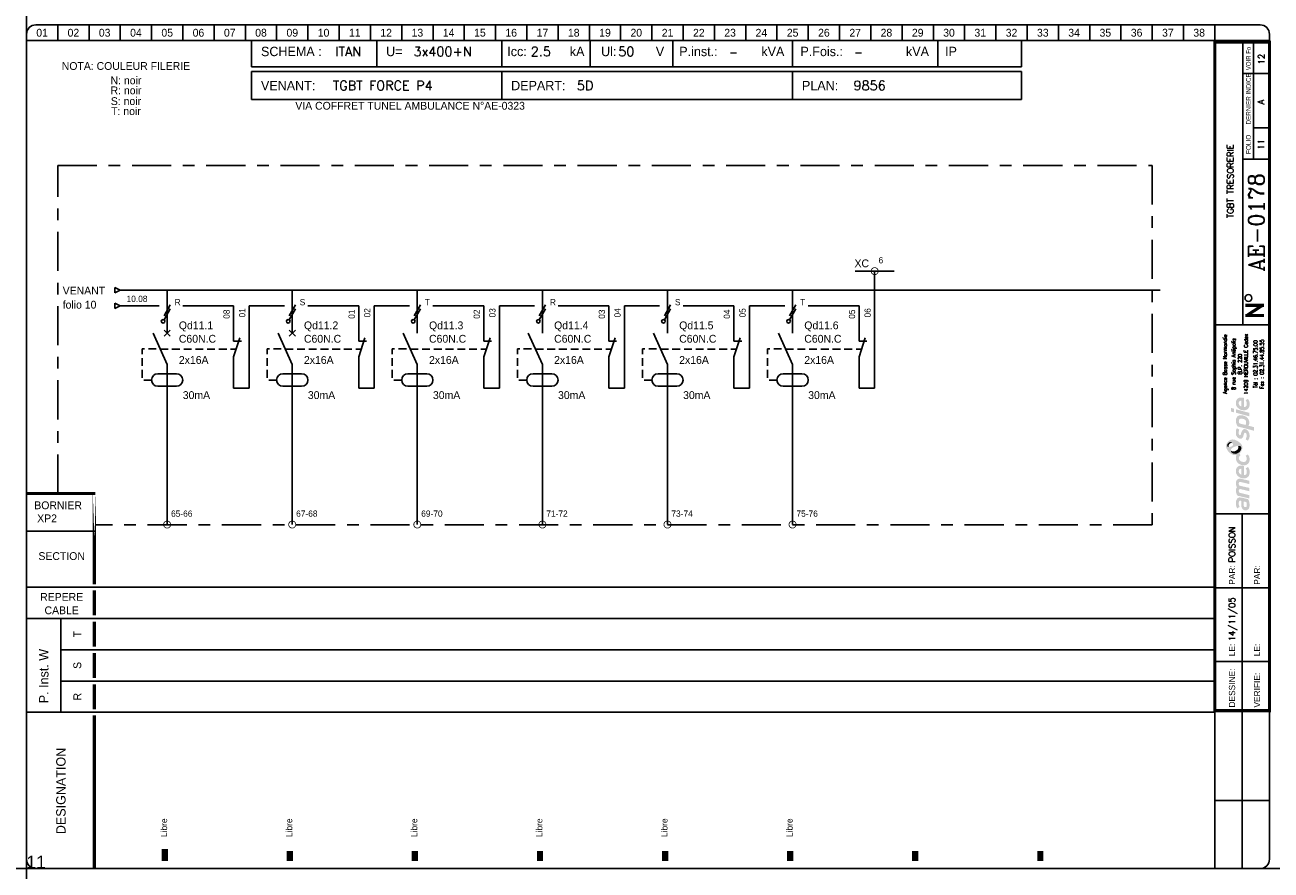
# Model space of a CAD drawing. Header units: millimetres. Extents: x 0 to 4898, y -1200 to 270.
# Tile 10 of 34: x 500 to 898, y -400 to -130. Entities that reach past the tile are written whole.
import ezdxf
from ezdxf.enums import TextEntityAlignment as Align

# ---------------------------------------------------------------- set-up
doc = ezdxf.new("R2010")
doc.units = ezdxf.units.MM
doc.header["$LTSCALE"] = 25
for name, pattern in [('AXES', [0.95, 0.5, -0.15, 0.15, -0.15]), ('CONTINU', [0]), ('DISCONTINU', [0.15, 0.1, -0.05])]:
    doc.linetypes.add(name, pattern=pattern)
doc.layers.get('0').update_dxf_attribs({"linetype": 'CONTINUOUS'})
doc.layers.get('Defpoints').update_dxf_attribs({"linetype": 'CONTINUOUS'})
for name, color, linetype in [('POINTILLE', 5, 'DISCONTINU'), ('TEXTE', 92, 'CONTINU'), ('TRAIAXE', 6, 'AXES'), ('TRAIFIN', 1, 'CONTINU'), ('TRAIGROS', 40, 'CONTINU'), ('TRAIMOY', 150, 'CONTINU')]:
    doc.layers.add(name, color=color, linetype=linetype)
doc.styles.add('ROMANC', font='romanc')
doc.styles.add('ROMANS8', font='ROMANS8.shx')
doc.styles.add('T1', font='arial.ttf')
doc.styles.add('TXT', font='txt', dxfattribs={"width": 0.8})

# ---------------------------------------------------------------- blocks, each defined once
blk = doc.blocks.new('CART')
at = {"layer": 'TEXTE', "color": 7}
for p, q in [((72.02, 264.91), (72.02, 256.49)), ((112.02, 264.91), (112.02, 256.49)), ((152.02, 264.91), (152.02, 256.49)), ((180.26, 264.91), (180.26, 256.49)), ((206.73, 264.91), (206.73, 256.49)), ((244.98, 264.91), (244.98, 256.49)), ((291.46, 264.91), (291.46, 256.49)), ((318.22, 264.91), (318.22, 256.49)), ((318.22, 256.49), (72.02, 256.49)), ((72, 255), (318.25, 255)), ((72, 246), (72, 255)), ((152, 255), (152, 246)), ((245, 255), (245, 246)), ((318.25, 255), (318.25, 246)), ((318.25, 246), (72, 246)), ((11.02, 79.91), (11.02, 49.91))]:
    blk.add_line(p, q, dxfattribs=at)
at = {"layer": 'TEXTE', "color": 7, "const_width": 1}
for points in [[(395.77, 180.16), (389.77, 180.16)], [(390.27, 176.91), (395.27, 180.16)], [(395.77, 176.91), (389.77, 176.91)]]:
    blk.add_lwpolyline(points, dxfattribs=at)
at = {"layer": 'TEXTE', "color": 7}
blk.add_circle((390.78, 182.5), 1.08, dxfattribs=at)
at = {"layer": 'TRAIAXE', "color": 6}
for p, q in [((10.02, 224.91), (360.02, 224.91)), ((10.02, 119.91), (10.02, 224.91)), ((360.02, 224.91), (360.02, 109.91)), ((360.02, 109.91), (22.02, 109.91))]:
    blk.add_line(p, q, dxfattribs=at)
at = {"layer": 'TRAIFIN', "color": 7}
for p, q in [((10.02, 269.91), (10.02, 264.91)), ((20.02, 269.91), (20.02, 264.91)), ((30.02, 269.91), (30.02, 264.91)), ((40.02, 269.91), (40.02, 264.91)), ((50.02, 269.91), (50.02, 264.91)), ((60.02, 269.91), (60.02, 264.91)), ((70.02, 269.91), (70.02, 264.91)), ((80.02, 269.91), (80.02, 264.91)), ((90.02, 269.91), (90.02, 264.91)), ((100.02, 269.91), (100.02, 264.91)), ((110.02, 269.91), (110.02, 264.91)), ((120.02, 269.91), (120.02, 264.91)), ((130.02, 269.91), (130.02, 264.91)), ((140.02, 269.91), (140.02, 264.91)), ((150.02, 269.91), (150.02, 264.91)), ((160.02, 269.91), (160.02, 264.91)), ((170.02, 269.91), (170.02, 264.91)), ((180.02, 269.91), (180.02, 264.91)), ((190.02, 269.91), (190.02, 264.91)), ((200.02, 269.91), (200.02, 264.91)), ((210.02, 269.91), (210.02, 264.91)), ((220.02, 269.91), (220.02, 264.91)), ((230.02, 269.91), (230.02, 264.91)), ((240.02, 269.91), (240.02, 264.91)), ((250.02, 269.91), (250.02, 264.91)), ((260.02, 269.91), (260.02, 264.91)), ((270.02, 269.91), (270.02, 264.91)), ((280.02, 269.91), (280.02, 264.91)), ((290.02, 269.91), (290.02, 264.91)), ((300.02, 269.91), (300.02, 264.91)), ((310.02, 269.91), (310.02, 264.91)), ((320.02, 269.91), (320.02, 264.91)), ((330.02, 269.91), (330.02, 264.91)), ((340.02, 269.91), (340.02, 264.91)), ((350.02, 269.91), (350.02, 264.91)), ((360.02, 269.91), (360.02, 264.91)), ((370.02, 269.91), (370.02, 264.91)), ((380.02, 269.91), (380.02, 264.91)), ((392.43, 226.95), (392.43, 264.41)), ((392.43, 237), (396.98, 237))]:
    blk.add_line(p, q, dxfattribs=at)
at = {"layer": 'TRAIGROS', "color": 7}
for p, q in [((3.02, 269.91), (394.52, 269.91)), ((0.02, 266.91), (0.02, 264.91)), ((397.52, 264.91), (0.02, 264.91)), ((397.52, 264.91), (0.02, 264.91)), ((0.02, 264.91), (0.02, 2.91)), ((389.02, 173.91), (389.02, 264.41)), ((397.52, 266.91), (397.52, 264.91)), ((397.52, 2.91), (397.52, 264.91)), ((389.02, 254.41), (397.02, 254.41)), ((389.02, 226.92), (397.02, 226.92)), ((380.02, 173.91), (397.52, 173.91)), ((380.02, 113.43), (397.53, 113.43)), ((0.02, 107.91), (22.02, 107.91)), ((0.02, 89.91), (380.02, 89.91)), ((11.02, 79.91), (0.02, 79.91)), ((11.02, 79.91), (380.02, 79.91)), ((11.02, 69.91), (380.02, 69.91)), ((11.02, 59.91), (380.02, 59.91)), ((0.02, 49.91), (380.02, 49.91)), ((380.02, -0.12), (380.02, 50.43)), ((3.02, -0.09), (394.52, -0.09))]:
    blk.add_line(p, q, dxfattribs=at)
for points, const_width in [([(380.02, 264.41), (380.02, 50.43), (397.52, 50.43), (397.52, 264.41), (380.02, 264.41)], 1), ([(0.02, 119.91), (22.02, 119.91)], 1), ([(21.73, 88.91), (21.73, 80.91)], 1), ([(21.73, 78.91), (21.73, 70.91)], 1), ([(21.73, 68.91), (21.73, 60.91)], 1), ([(21.73, 58.91), (21.73, 50.91)], 1), ([(21.73, 48.91), (21.73, 43.38)], 1), ([(21.73, 43.38), (21.73, -0.09)], 1), ([(44.23, 6.14), (44.23, 2.27)], 2), ([(84.23, 5.5), (84.23, 2.27)], 2), ([(124.23, 5.5), (124.23, 2.27)], 2), ([(164.23, 5.5), (164.23, 2.27)], 2), ([(204.23, 5.5), (204.23, 2.27)], 2), ([(244.23, 5.5), (244.23, 2.27)], 2), ([(284.23, 5.5), (284.23, 2.27)], 2), ([(324.23, 5.5), (324.23, 2.27)], 2)]:
    blk.add_lwpolyline(points, dxfattribs=dict(at, const_width=const_width))
at = {"layer": 'TRAIGROS', "color": 7, "const_width": 1}
blk.add_lwpolyline([(21.73, 119.95), (21.73, 90.91)], close=True, dxfattribs=at)
at = {"layer": 'TRAIGROS', "color": 7}
for centre, start, end in [((3.02, 266.91), 90, 180), ((394.52, 266.91), 0, 90), ((3.02, 2.91), 180, 270), ((394.52, 2.91), 270, 0)]:
    blk.add_arc(centre, 3, start, end, dxfattribs=at)
at = {"layer": 'TRAIMOY', "color": 7}
for p, q in [((388.77, -0.1), (388.77, 113.43)), ((380.02, 89.73), (397.53, 89.73)), ((380.02, 66.18), (397.53, 66.18)), ((380.02, 21.66), (397.53, 21.66))]:
    blk.add_line(p, q, dxfattribs=at)
at = {"layer": 'TEXTE', "color": 7}
for s, p in [('01', (5.02, 267.41)), ('02', (15.02, 267.41)), ('03', (25.02, 267.41)), ('04', (35.02, 267.41)), ('05', (45.02, 267.41)), ('06', (55.02, 267.41)), ('07', (65.02, 267.41)), ('08', (75.02, 267.41)), ('09', (85.02, 267.41)), ('10', (95.02, 267.41)), ('11', (105.02, 267.41)), ('12', (115.02, 267.41)), ('13', (125.02, 267.41)), ('14', (135.02, 267.41)), ('15', (145.02, 267.41)), ('16', (155.02, 267.41)), ('17', (165.02, 267.41)), ('18', (175.02, 267.41)), ('19', (185.02, 267.41)), ('20', (195.02, 267.41)), ('21', (205.02, 267.41)), ('22', (215.02, 267.41)), ('23', (225.02, 267.41)), ('24', (235.02, 267.41)), ('25', (245.02, 267.41)), ('26', (255.02, 267.41)), ('27', (265.02, 267.41)), ('28', (275.02, 267.41)), ('29', (285.02, 267.41)), ('30', (295.02, 267.41)), ('31', (305.02, 267.41)), ('32', (315.02, 267.41)), ('33', (325.02, 267.41)), ('34', (335.02, 267.41)), ('35', (345.02, 267.41)), ('36', (355.02, 267.41)), ('37', (365.02, 267.41)), ('38', (375.02, 267.41))]:
    blk.add_text(s, height=2.5, dxfattribs=at).set_placement(p, align=Align.MIDDLE)
for s, height, p in [('kA', 3, (173.77, 259.91)), ('Ul:', 3, (183.77, 259.91)), ('P.inst.:', 3, (208.77, 259.91)), ('kVA', 3, (235.02, 259.91)), ('P.Fois.:', 3, (247.52, 259.91)), ('kVA', 3, (281.27, 259.91)), ('SCHEMA :', 3, (75.02, 259.91)), ('U=', 3, (115.02, 259.91)), ('Icc:', 3, (153.77, 259.91)), ('V', 3, (201.27, 259.91)), ('IP', 3, (293.77, 259.91)), ('VENANT:', 3, (75, 249)), ('DEPART:', 3, (155, 249)), ('PLAN:', 3, (248, 249)), ('BORNIER', 2.5, (2.52, 114.91))]:
    blk.add_text(s, height=height, dxfattribs=at).set_placement(p)
at = {"layer": 'TEXTE', "color": 7, "width": 0.75}
blk.add_text('VOIR Fo', height=1.5, rotation=90, dxfattribs=at).set_placement((391.52, 255.41), (391.52, 262.91), align=Align.FIT)
at = {"layer": 'TEXTE', "color": 7, "style": 'TXT', "width": 0.8}
blk.add_text('DERNIER INDICE', height=1.5, rotation=90, dxfattribs=at).set_placement((391.52, 238.03))
at = {"layer": 'TEXTE', "color": 7}
for s, height, p in [('FOLIO', 1.5, (391.52, 231.67)), ('T', 2.5, (17.52, 74.91)), ('S', 2.5, (17.52, 64.91)), ('R', 2.5, (17.52, 54.91))]:
    blk.add_text(s, height=height, rotation=90, dxfattribs=at).set_placement(p, align=Align.CENTER)
for s, p in [('SECTION', (11.27, 98.66)), ('REPERE', (11.27, 85.59)), ('CABLE', (11.27, 81.3))]:
    blk.add_text(s, height=2.5, dxfattribs=at).set_placement(p, align=Align.CENTER)
for s, height, p in [('PAR:', 2, (386.53, 90.73)), ('PAR:', 2, (394.53, 90.73)), ('P. Inst. W', 3, (7.05, 52.81)), ('LE:', 2, (386.53, 67.86)), ('LE:', 2, (394.53, 67.86)), ('DESSINE:', 2, (386.53, 51.43)), ('VERIFIE:', 2, (394.53, 51.43)), ('DESIGNATION', 3, (12.52, 10.91))]:
    blk.add_text(s, height=height, rotation=90, dxfattribs=at).set_placement(p)
at = {"layer": 'TEXTE', "color": 4, "style": 'ROMANC'}
for tag, height, p in [('FOLIO_SUIVANT', 2, (395.92, 258.95)), ('INDICE', 2, (395.81, 245.26)), ('FOLIO', 2, (395.81, 231.67)), ('NUMERO', 5, (395.81, 206.7))]:
    blk.add_attdef(tag, text='', height=height, rotation=90, dxfattribs=at).set_placement(p, align=Align.CENTER)
for tag, p, height in [('REGIME_DE_NEUTRE', (98.77, 259.91), 3), ('TENSION', (123.77, 259.91), 3), ('ICC', (161.27, 259.91), 3), ('UI', (189.27, 259.91), 3), ('P_INSTAL', (224.73, 259.91), 2.5), ('PUISSSANCE_DE_FOISO', (264.73, 259.91), 2.5), ('VENANT_DE', (98, 249), 3), ('DEPART', (176, 249), 3), ('PLAN', (264.5, 249), 3)]:
    blk.add_attdef(tag, p, '', height=height, dxfattribs=at)
blk.add_attdef('INTITULE_DU_PLAN', text='', height=2, rotation=90, dxfattribs=at).set_placement((385.02, 219.91), align=Align.MIDDLE)
for tag, p in [('DESSINATEUR', (386.55, 97.87)), ('DATE', (386.53, 72.67))]:
    blk.add_attdef(tag, p, '', height=2, rotation=90, dxfattribs=at)
blk = doc.blocks.new('JC')
at = {"layer": 'TEXTE'}
for s, p in [('NOTA: COULEUR FILERIE', (10.73, 20.01)), ('N: noir', (10.73, 15.46)), ('R: noir', (10.73, 12.25)), ('S: noir', (10.73, 8.81)), ('T: noir', (10.73, 5.6))]:
    blk.add_text(s, height=2.5, dxfattribs=at).set_placement(p, align=Align.MIDDLE)
blk = doc.blocks.new('LOGO')
h = blk.add_hatch(color=187)
h.paths.add_polyline_path([(0.27, -25.15), (-0.26, -25.03), (-0.61, -25.01), (-0.96, -25.01), (-1.3, -25.15), (-1.56, -25.39), (-1.76, -25.66), (-1.92, -26.06), (-2.01, -26.61), (-2, -27.13), (-1.95, -27.54), (-1.82, -27.98), (-1.59, -28.49), (-0.78, -28.03), (-0.88, -27.84), (-0.99, -27.58), (-1.06, -27.27), (-1.09, -26.94), (-1.07, -26.65), (-1.03, -26.36), (-0.9, -26.15), (-0.74, -26.05), (-0.59, -26.04), (-0.23, -26.1), (-0.26, -26.47), (-0.29, -26.77), (-0.31, -27.1), (-0.31, -27.41), (-0.26, -27.77), (-0.19, -28.1), (-0.05, -28.44), (0.2, -28.78), (0.48, -28.98), (0.87, -29.11), (1.22, -29.1), (1.58, -29.04), (1.84, -28.87), (2.14, -28.53), (2.3, -28.16), (2.37, -27.71), (2.36, -27.1), (2.28, -26.51), (2.08, -25.89), (1.89, -25.54), (0.84, -25.3)])
h.paths.add_polyline_path([(0.54, -26.31), (1.32, -26.47), (1.41, -26.69), (1.48, -27.01), (1.49, -27.42), (1.48, -27.74), (1.4, -27.9), (1.29, -28.03), (1.14, -28.09), (0.96, -28.1), (0.81, -28.07), (0.69, -27.97), (0.6, -27.85), (0.54, -27.71), (0.5, -27.54), (0.49, -27.3), (0.49, -27.06), (0.5, -26.59)], flags=16)
h.paths.add_polyline_path([(-0.88, -23.47), (-0.97, -23.29), (-1.06, -23.08), (-1.08, -22.86), (-1.05, -22.63), (-0.97, -22.45), (-0.79, -22.36), (-0.5, -22.33), (2.29, -23.01), (2.29, -21.94), (-0.8, -21.24), (-0.96, -21.08), (-1.06, -20.77), (-1.1, -20.45), (-1, -20.2), (-0.87, -20.11), (-0.7, -20.03), (-0.48, -20.05), (2.29, -20.7), (2.29, -19.65), (-0.36, -19.01), (-0.65, -19), (-1.01, -19.01), (-1.3, -19.12), (-1.55, -19.28), (-1.77, -19.54), (-1.9, -19.8), (-1.98, -20), (-2.02, -20.38), (-2.01, -20.76), (-1.91, -21.13), (-1.79, -21.45), (-1.64, -21.71), (-1.75, -21.83), (-1.89, -22.08), (-1.98, -22.36), (-2.01, -22.66), (-2.01, -23), (-1.95, -23.36), (-1.85, -23.71), (-1.69, -24.08), (-1.5, -24.43), (2.29, -25.32), (2.29, -24.26)])
h.paths.add_polyline_path([(-0.19, -14.81), (-0.51, -14.81), (-0.91, -14.88), (-1.19, -15), (-1.42, -15.16), (-1.64, -15.38), (-1.83, -15.67), (-1.95, -15.97), (-2, -16.26), (-2.02, -16.52), (-2.01, -16.84), (-1.96, -17.15), (-1.84, -17.46), (-1.65, -17.81), (-1.41, -18.09), (-1.14, -18.33), (-0.89, -18.51), (-0.59, -18.68), (-0.17, -18.82), (0.24, -18.89), (0.59, -18.91), (0.98, -18.88), (1.37, -18.75), (1.77, -18.51), (2.17, -18.06), (2.33, -17.58), (2.38, -17.11), (2.38, -16.56), (2.33, -16.15), (2.2, -15.79), (2.03, -15.5), (1.82, -15.25), (1.14, -15.68), (1.3, -15.94), (1.42, -16.3), (1.49, -16.68), (1.49, -16.99), (1.43, -17.33), (1.23, -17.63), (0.99, -17.81), (0.79, -17.86), (0.6, -17.84), (0.6, -14.97), (0.23, -14.85)])
h.paths.add_polyline_path([(-0.26, -17.69), (-0.43, -17.64), (-0.58, -17.55), (-0.76, -17.39), (-0.9, -17.24), (-1.01, -17.02), (-1.06, -16.86), (-1.08, -16.63), (-1.06, -16.36), (-0.96, -16.16), (-0.83, -15.98), (-0.62, -15.87), (-0.44, -15.83), (-0.26, -15.83)], flags=16)
h.paths.add_polyline_path([(-0.09, -13.56), (-0.44, -13.4), (-0.74, -13.16), (-0.95, -12.9), (-1.04, -12.61), (-1.08, -12.36), (-1.02, -12.05), (-0.89, -11.83), (-0.73, -11.69), (-0.61, -11.61), (-0.5, -11.55), (-0.88, -10.89), (-1.08, -11.04), (-1.32, -11.18), (-1.51, -11.28), (-1.78, -11.38), (-1.87, -11.55), (-1.97, -11.89), (-2.01, -12.3), (-1.98, -12.76), (-1.82, -13.35), (-1.54, -13.76), (-1.25, -14.08), (-0.85, -14.34), (-0.48, -14.51), (-0.05, -14.65), (0.44, -14.71), (0.94, -14.69), (1.47, -14.5), (1.83, -14.25), (2.09, -13.94), (2.26, -13.6), (2.36, -13.21), (2.39, -12.82), (2.37, -12.43), (2.27, -11.98), (2.07, -11.58), (1.82, -11.23), (1.12, -11.67), (1.29, -11.95), (1.43, -12.27), (1.45, -12.61), (1.43, -12.96), (1.23, -13.36), (0.95, -13.57), (0.61, -13.63), (0.31, -13.63)])
h.paths.add_polyline_path([(1.25, -3.19), (0.94, -3.13), (0.59, -3.14), (0.32, -3.25), (0.1, -3.49), (-0.12, -3.81), (-0.25, -4.17), (-0.38, -4.62), (-0.46, -4.92), (-0.59, -5.03), (-0.74, -5.08), (-0.86, -5.03), (-0.96, -4.94), (-1.06, -4.74), (-1.12, -4.53), (-1.11, -4.23), (-1.07, -3.86), (-1.01, -3.51), (-0.93, -3.23), (-1.72, -2.85), (-1.84, -3.12), (-1.93, -3.4), (-1.97, -3.68), (-2, -3.98), (-2.02, -4.32), (-2, -4.65), (-1.94, -5.01), (-1.8, -5.31), (-1.64, -5.58), (-1.4, -5.84), (-1.11, -6.04), (-0.85, -6.17), (-0.56, -6.2), (-0.24, -6.15), (0.01, -5.99), (0.18, -5.81), (0.32, -5.51), (0.41, -5.18), (0.51, -4.86), (0.57, -4.63), (0.67, -4.45), (0.78, -4.33), (0.97, -4.29), (1.15, -4.35), (1.3, -4.55), (1.41, -4.85), (1.44, -5.24), (1.41, -5.62), (1.33, -5.91), (1.23, -6.15), (1.09, -6.39), (1.78, -6.81), (1.86, -6.74), (1.97, -6.61), (2.14, -6.32), (2.27, -6), (2.36, -5.62), (2.37, -5.24), (2.35, -4.86), (2.3, -4.52), (2.19, -4.21), (2.03, -3.92), (1.85, -3.65), (1.57, -3.35)])
h.paths.add_polyline_path([(1.14, 0.91), (0.82, 1.08), (0.5, 1.2), (0.1, 1.27), (-0.26, 1.3), (-0.73, 1.29), (-1.12, 1.19), (-1.38, 1.04), (-1.61, 0.8), (-1.77, 0.55), (-1.89, 0.33), (-1.98, 0.01), (-2.01, -0.32), (-1.99, -0.65), (-1.95, -1.02), (-1.88, -1.34), (-1.76, -1.63), (-1.63, -1.96), (-1.52, -2.24), (3.84, -3.66), (3.84, -2.51), (1.96, -2.01), (2.11, -1.85), (2.24, -1.56), (2.27, -1.32), (2.29, -1.04), (2.27, -0.75), (2.21, -0.44), (2.07, -0.1), (1.9, 0.2), (1.71, 0.44), (1.43, 0.71)])
h.paths.add_polyline_path([(0.98, -1.77), (-0.92, -1.28), (-0.98, -1.1), (-1.05, -0.84), (-1.07, -0.56), (-1.04, -0.29), (-0.94, -0.06), (-0.77, 0.11), (-0.53, 0.2), (-0.24, 0.22), (0.04, 0.2), (0.35, 0.13), (0.58, 0.05), (0.81, -0.07), (1.02, -0.24), (1.19, -0.46), (1.27, -0.68), (1.28, -0.93), (1.28, -1.16), (1.24, -1.43), (1.15, -1.61)], flags=16)
h.paths.add_polyline_path([(-1.97, 3.22), (-1.97, 2.11), (2.35, 0.95), (2.35, 2.06)])
h.paths.add_polyline_path([(-3.55, 3.65), (-3.55, 2.48), (-2.65, 2.25), (-2.65, 3.43)])
h.paths.add_polyline_path([(-0.19, 6.99), (-0.51, 6.99), (-0.91, 6.92), (-1.19, 6.81), (-1.42, 6.64), (-1.64, 6.43), (-1.83, 6.14), (-1.95, 5.83), (-2, 5.54), (-2.02, 5.28), (-2.01, 4.96), (-1.96, 4.66), (-1.84, 4.34), (-1.65, 4), (-1.41, 3.71), (-1.14, 3.48), (-0.89, 3.29), (-0.59, 3.12), (-0.17, 2.98), (0.24, 2.92), (0.59, 2.89), (0.98, 2.93), (1.37, 3.06), (1.77, 3.29), (2.17, 3.75), (2.33, 4.22), (2.38, 4.7), (2.38, 5.24), (2.33, 5.65), (2.2, 6.02), (2.03, 6.3), (1.82, 6.56), (1.14, 6.13), (1.3, 5.87), (1.42, 5.5), (1.49, 5.12), (1.49, 4.82), (1.43, 4.47), (1.23, 4.17), (0.99, 4), (0.79, 3.94), (0.6, 3.96), (0.6, 6.83), (0.23, 6.96)])
h.paths.add_polyline_path([(-0.26, 4.11), (-0.43, 4.16), (-0.58, 4.26), (-0.76, 4.42), (-0.9, 4.56), (-1.01, 4.78), (-1.06, 4.95), (-1.08, 5.17), (-1.06, 5.44), (-0.96, 5.64), (-0.83, 5.82), (-0.62, 5.93), (-0.44, 5.97), (-0.26, 5.97)], flags=16)
h = blk.add_hatch(color=135)
h.paths.add_polyline_path([(-2.62, -6.48), (-2.99, -6.44), (-3.33, -6.46), (-3.66, -6.54), (-3.9, -6.66), (-4.19, -6.88), (-4.48, -7.12), (-4.72, -7.4), (-4.9, -7.71), (-5.08, -8.08), (-5.15, -8.51), (-5.14, -8.84), (-5.03, -9.22), (-4.88, -9.56), (-4.68, -9.88), (-4.46, -10.22), (-4.19, -10.51), (-3.87, -10.81), (-3.57, -11.02), (-3.23, -11.21), (-2.91, -11.36), (-2.54, -11.44), (-2.16, -11.45), (-1.78, -11.38), (-1.51, -11.28), (-1.32, -11.18), (-1.08, -11.04), (-0.88, -10.89), (-0.73, -10.77), (-0.54, -10.54), (-0.29, -10.22), (-0.06, -9.77), (0.06, -9.2), (0.05, -8.64), (-0.11, -8.22), (-0.36, -7.85), (-0.69, -7.52), (-1.07, -7.21), (-1.43, -6.95), (-1.9, -6.73), (-2.27, -6.57)])
h.paths.add_polyline_path([(-2.94, -7.94), (-2.93, -8.06), (-2.93, -8.18), (-2.98, -8.34), (-3.08, -8.43), (-3.22, -8.54), (-3.43, -8.66), (-3.65, -8.75), (-3.89, -8.84), (-4.16, -8.87), (-4.34, -8.85), (-4.5, -8.82), (-4.67, -8.73), (-4.76, -8.58), (-4.8, -8.43), (-4.79, -8.24), (-4.75, -8.06), (-4.69, -7.92), (-4.59, -7.78), (-4.48, -7.64), (-4.34, -7.51), (-4.19, -7.41), (-4, -7.31), (-3.79, -7.28), (-3.58, -7.31), (-3.42, -7.38), (-3.25, -7.49), (-3.12, -7.62), (-3.02, -7.79)], flags=16)
h.paths.add_polyline_path([(-1.84, -8.57), (-1.32, -8.49), (-1.12, -8.49), (-0.87, -8.49), (-0.65, -8.57), (-0.45, -8.72), (-0.32, -8.9), (-0.26, -9.1), (-0.28, -9.35), (-0.35, -9.63), (-0.51, -9.97), (-0.73, -10.32), (-1.02, -10.58), (-1.39, -10.82), (-1.78, -10.98), (-2.23, -11.04), (-2.55, -11.01), (-2.82, -10.95), (-3.16, -10.77), (-3.4, -10.52), (-3.53, -10.28), (-3.6, -10.02), (-3.6, -9.73), (-3.5, -9.48), (-3.31, -9.23), (-3, -9.04), (-2.68, -8.88), (-2.26, -8.71)], flags=16)
h = blk.add_hatch(color=253)
h.paths.add_polyline_path([(-4, -7.31), (-4.19, -7.41), (-4.34, -7.51), (-4.48, -7.64), (-4.59, -7.78), (-4.69, -7.92), (-4.75, -8.06), (-4.79, -8.24), (-4.8, -8.43), (-4.76, -8.58), (-4.67, -8.73), (-4.5, -8.82), (-4.34, -8.85), (-4.36, -8.64), (-4.33, -8.43), (-4.27, -8.21), (-4.19, -8.05), (-4.09, -7.91), (-3.95, -7.79), (-3.82, -7.69), (-3.65, -7.62), (-3.47, -7.58), (-3.28, -7.58), (-3.12, -7.62), (-3.25, -7.49), (-3.42, -7.38), (-3.58, -7.31), (-3.79, -7.28)])
h.paths.add_polyline_path([(-0.87, -8.49), (-1.12, -8.49), (-1.32, -8.49), (-1.27, -8.65), (-1.22, -8.89), (-1.24, -9.17), (-1.31, -9.4), (-1.45, -9.63), (-1.67, -9.84), (-1.91, -10), (-2.2, -10.15), (-2.48, -10.22), (-2.71, -10.25), (-2.97, -10.24), (-3.22, -10.21), (-3.44, -10.12), (-3.6, -10.02), (-3.53, -10.28), (-3.4, -10.52), (-3.16, -10.77), (-2.82, -10.95), (-2.55, -11.01), (-2.23, -11.04), (-1.78, -10.98), (-1.39, -10.82), (-1.02, -10.58), (-0.73, -10.32), (-0.51, -9.97), (-0.35, -9.63), (-0.28, -9.35), (-0.26, -9.1), (-0.32, -8.9), (-0.45, -8.72), (-0.65, -8.57)])
at = {"color": 7, "style": 'ROMANS8', "width": 0.8}
for s, height, p in [('Agence Basse Normandie', 1.2384, (-4.85, 17.68)), ('8 rue Sophia Antipolis', 1.2384, (-2.12, 17.68)), ('14209 HEROUVILLE Cedex', 1.2384, (1.84, 17.68)), ('B.P. 220', 1.238, (-0.08, 17.68)), ('Tél : 02.31.46.75.00', 1.2384, (4.88, 17.68)), ('Fax : 02.31.44.85.55', 1.2384, (6.91, 17.68))]:
    blk.add_text(s, height=height, rotation=90, dxfattribs=at).set_placement(p, align=Align.CENTER)
blk = doc.blocks.new('U100')
at = {"layer": 'TRAIFIN'}
for p, q in [((1.11, 2.62), (-0.89, -0.88)), ((-0.89, -2.13), (1.11, 1.37))]:
    blk.add_line(p, q, dxfattribs=at)
blk.add_circle((-1.18, -2.64), 0.585, dxfattribs=at)
blk = doc.blocks.new('R12')
at = {"layer": 'TRAIFIN'}
blk.add_line((0, 0), (0, 10), dxfattribs=at)
at = {"layer": 'TRAIGROS'}
for p, q in [((2, 16), (0, 10)), ((0, 15), (2.5, 15))]:
    blk.add_line(p, q, dxfattribs=at)
blk = doc.blocks.new('U75')
at = {"layer": 'TRAIFIN', "const_width": 0.25}
blk.add_lwpolyline([(-1.125, 0, 1), (1.125, 0, 1)], format="xyb", close=True, dxfattribs=at)

msp = doc.modelspace()

# ---------------------------------------------------------------- linework, layer by layer
for p, q in [((528.2, -214.02), (529.98, -214.91)), ((528.2, -214.02), (528.2, -215.8)), ((528.2, -215.8), (529.98, -214.91)), ((528.2, -219.02), (529.98, -219.91)), ((528.2, -219.02), (528.2, -220.8)), ((528.2, -220.8), (529.98, -219.91))]:
    msp.add_line(p, q)
at = {"layer": 'Defpoints', "ltscale": 0.25}
for p, direction in [((500, 0), (0, -1)), ((0, -400), (1, 0))]:
    msp.add_xline(p, direction, dxfattribs=at)
at = {"layer": 'POINTILLE'}
for p, q in [((542.78, -233.77), (567.04, -233.77)), ((582.78, -233.77), (607.04, -233.77)), ((622.78, -233.77), (647.04, -233.77)), ((662.78, -233.77), (687.04, -233.77)), ((702.78, -233.77), (727.04, -233.77)), ((742.78, -233.77), (767.04, -233.77))]:
    msp.add_line(p, q, dxfattribs=at)
at = {"layer": 'POINTILLE', "flags": 128}
for points in [[(539.98, -243.66), (536.98, -243.66), (536.98, -233.66), (541.98, -233.66)], [(579.98, -243.66), (576.98, -243.66), (576.98, -233.66), (581.98, -233.66)], [(619.98, -243.66), (616.98, -243.66), (616.98, -233.66), (621.98, -233.66)], [(659.98, -243.66), (656.98, -243.66), (656.98, -233.66), (661.98, -233.66)], [(699.98, -243.66), (696.98, -243.66), (696.98, -233.66), (701.98, -233.66)], [(739.98, -243.66), (736.98, -243.66), (736.98, -233.66), (741.98, -233.66)]]:
    msp.add_lwpolyline(points, dxfattribs=at)
at = {"layer": 'TRAIAXE'}
msp.add_line((764.98, -208.81), (777.48, -208.81), dxfattribs=at)
at = {"layer": 'TRAIFIN'}
for p, q in [((771.23, -246.27), (771.23, -208.74)), ((566.23, -231.2), (566.23, -219.91)), ((571.23, -246.27), (571.23, -219.91)), ((606.23, -231.2), (606.23, -219.91)), ((611.23, -246.27), (611.23, -219.91)), ((646.23, -231.2), (646.23, -219.91)), ((651.23, -246.27), (651.23, -219.91)), ((686.23, -231.2), (686.23, -219.91)), ((691.23, -246.27), (691.23, -219.91)), ((726.23, -231.2), (726.23, -219.91)), ((731.23, -246.27), (731.23, -219.91)), ((766.23, -231.2), (766.23, -219.91)), ((566.23, -246.2), (566.23, -246.27)), ((566.23, -246.27), (571.23, -246.27)), ((606.23, -246.2), (606.23, -246.27)), ((606.23, -246.27), (611.23, -246.27)), ((646.23, -246.2), (646.23, -246.27)), ((646.23, -246.27), (651.23, -246.27)), ((686.23, -246.2), (686.23, -246.27)), ((686.23, -246.27), (691.23, -246.27)), ((726.23, -246.2), (726.23, -246.27)), ((726.23, -246.27), (731.23, -246.27)), ((766.23, -246.2), (766.23, -246.27)), ((766.23, -246.27), (771.23, -246.27))]:
    msp.add_line(p, q, dxfattribs=at)
for points in [[(529.98, -219.91), (542.48, -219.91)], [(549.98, -219.91), (566.23, -219.91)], [(549.98, -219.91), (566.23, -219.91)], [(571.23, -219.91), (582.48, -219.91)], [(589.98, -219.91), (606.23, -219.91)], [(611.23, -219.91), (622.48, -219.91)], [(629.98, -219.91), (646.23, -219.91)], [(651.23, -219.91), (662.48, -219.91)], [(669.98, -219.91), (686.23, -219.91)], [(691.23, -219.91), (702.48, -219.91)], [(709.98, -219.91), (726.23, -219.91)], [(731.23, -219.91), (742.48, -219.91)], [(749.98, -219.91), (766.23, -219.91)]]:
    msp.add_lwpolyline(points, dxfattribs=at)
at = {"layer": 'TRAIGROS'}
for p, q in [((862.48, -214.91), (529.98, -214.91)), ((540.48, -228.66), (544.98, -238.66)), ((543.98, -229.66), (545.98, -227.66)), ((543.98, -227.66), (545.98, -229.66)), ((580.48, -228.66), (584.98, -238.66)), ((583.98, -227.66), (585.98, -229.66)), ((583.98, -229.66), (585.98, -227.66)), ((620.48, -228.66), (624.98, -238.66)), ((660.48, -228.66), (664.98, -238.66)), ((700.48, -228.66), (704.98, -238.66)), ((740.48, -228.66), (744.98, -238.66)), ((541.98, -241.66), (547.98, -241.66)), ((581.98, -241.66), (587.98, -241.66)), ((621.98, -241.66), (627.98, -241.66)), ((661.98, -241.66), (667.98, -241.66)), ((701.98, -241.66), (707.98, -241.66)), ((741.98, -241.66), (747.98, -241.66)), ((547.98, -245.66), (541.98, -245.66)), ((587.98, -245.66), (581.98, -245.66)), ((627.98, -245.66), (621.98, -245.66)), ((667.98, -245.66), (661.98, -245.66)), ((707.98, -245.66), (701.98, -245.66)), ((747.98, -245.66), (741.98, -245.66))]:
    msp.add_line(p, q, dxfattribs=at)
for centre, start, end in [((541.98, -243.66), 90, 270), ((547.98, -243.66), 270, 90), ((581.98, -243.66), 90, 270), ((587.98, -243.66), 270, 90), ((621.98, -243.66), 90, 270), ((627.98, -243.66), 270, 90), ((661.98, -243.66), 90, 270), ((667.98, -243.66), 270, 90), ((701.98, -243.66), 90, 270), ((707.98, -243.66), 270, 90), ((741.98, -243.66), 90, 270), ((747.98, -243.66), 270, 90)]:
    msp.add_arc(centre, 2, start, end, dxfattribs=at)
at = {"layer": 'TRAIMOY'}
for p, q in [((544.98, -214.91), (544.98, -228.66)), ((584.98, -214.91), (584.98, -228.66)), ((624.98, -214.91), (624.98, -228.66)), ((664.98, -214.91), (664.98, -228.66)), ((704.98, -214.91), (704.98, -228.66)), ((744.98, -214.91), (744.98, -228.66)), ((544.98, -238.66), (544.98, -289.91)), ((584.98, -238.66), (584.98, -289.91)), ((624.98, -238.66), (624.98, -289.91)), ((664.98, -238.66), (664.98, -289.91)), ((704.98, -238.66), (704.98, -289.91)), ((744.98, -238.66), (744.98, -289.91))]:
    msp.add_line(p, q, dxfattribs=at)

# ---------------------------------------------------------------- block references
msp.add_blockref('CART', (499.98, -399.91)).add_auto_attribs({'INTITULE_DU_PLAN': 'TGBT TRESORERIE', 'NUMERO': 'AE-0178', 'FOLIO': '11', 'INDICE': 'A', 'FOLIO_SUIVANT': '12', 'REGIME_DE_NEUTRE': 'ITAN', 'TENSION': '3x400+N', 'ICC': '2.5', 'UI': '50', 'P_INSTAL': '-', 'PUISSSANCE_DE_FOISO': '-', 'VENANT_DE': 'TGBT FORCE P4', 'DEPART': '5D', 'PLAN': '9856', 'DATE': '14/11/05', 'DESSINATEUR': 'POISSON'})
for name, p in [('JC', (521.08, -163.16)), ('LOGO', (888.75, -256.24))]:
    msp.add_blockref(name, p)
at = {"layer": 'TEXTE'}
for p in [(566.23, -246.2), (606.23, -246.2), (646.23, -246.2), (686.23, -246.2), (726.23, -246.2), (766.23, -246.2)]:
    msp.add_blockref('R12', p, dxfattribs=at)
at = {"layer": 'TRAIFIN'}
for p in [(771.23, -208.81), (544.98, -289.91), (584.98, -289.91), (624.98, -289.91), (664.98, -289.91), (704.98, -289.91), (744.98, -289.91)]:
    msp.add_blockref('U75', p, dxfattribs=at)
at = {"layer": 'TRAIMOY'}
for p in [(544.87, -222.23), (584.87, -222.23), (624.87, -222.23), (664.87, -222.23), (704.87, -222.23), (744.87, -222.23)]:
    msp.add_blockref('U100', p, dxfattribs=at)

# ---------------------------------------------------------------- texts
at = {"layer": 'Defpoints', "ltscale": 0.25, "insert": (499.98, -395.89), "char_height": 4, "attachment_point": 1, "style": 'T1'}
msp.add_mtext_dynamic_manual_height_columns('11', width=90.3923, gutter_width=20, heights=[0], dxfattribs=at)
at = {"layer": 'TEXTE'}
for s, height, p in [('XC', 2.5, (767.12, -206.31)), ('10.08', 2, (535.35, -217.66))]:
    msp.add_text(s, height=height, dxfattribs=at).set_placement(p, align=Align.MIDDLE)
for s, height, p in [('6', 2, (772.48, -206.31)), ('VENANT', 2.5, (511.58, -216.27)), ('folio 10', 2.5, (511.58, -220.79)), ('R', 2, (547.37, -219.73)), ('S', 2, (587.37, -219.73)), ('T', 2, (627.37, -219.73)), ('R', 2, (667.37, -219.73)), ('S', 2, (707.37, -219.73)), ('T', 2, (747.37, -219.73)), ('Qd11.1', 2.5, (548.73, -227.41)), ('Qd11.2', 2.5, (588.73, -227.41)), ('Qd11.3', 2.5, (628.73, -227.41)), ('Qd11.4', 2.5, (668.73, -227.41)), ('Qd11.5', 2.5, (708.73, -227.41)), ('Qd11.6', 2.5, (748.73, -227.41)), ('C60N.C', 2.5, (548.73, -231.7)), ('C60N.C', 2.5, (588.73, -231.7)), ('C60N.C', 2.5, (628.73, -231.7)), ('C60N.C', 2.5, (668.73, -231.7)), ('C60N.C', 2.5, (708.73, -231.7)), ('C60N.C', 2.5, (748.73, -231.7)), ('2x16A', 2.5, (548.73, -238.48)), ('2x16A', 2.5, (588.73, -238.48)), ('2x16A', 2.5, (628.73, -238.48)), ('2x16A', 2.5, (668.73, -238.48)), ('2x16A', 2.5, (708.73, -238.48)), ('2x16A', 2.5, (748.73, -238.48)), ('30mA', 2.5, (549.98, -249.73)), ('30mA', 2.5, (589.98, -249.73)), ('30mA', 2.5, (629.98, -249.73)), ('30mA', 2.5, (669.98, -249.73)), ('30mA', 2.5, (709.98, -249.73)), ('30mA', 2.5, (749.98, -249.73)), ('65-66', 2, (546.23, -287.41)), ('67-68', 2, (586.23, -287.41)), ('69-70', 2, (626.23, -287.41)), ('71-72', 2, (666.23, -287.41)), ('73-74', 2, (706.23, -287.41)), ('75-76', 2, (746.23, -287.41))]:
    msp.add_text(s, height=height, dxfattribs=at).set_placement(p)
for s, p in [('08', (563.98, -222.58)), ('01', (568.98, -222.15)), ('01', (603.98, -222.58)), ('02', (608.98, -222.15)), ('02', (643.98, -222.58)), ('03', (648.98, -222.15)), ('03', (683.98, -222.58)), ('04', (688.98, -222.15)), ('04', (723.98, -222.58)), ('05', (728.98, -222.15)), ('05', (763.98, -222.58)), ('06', (768.98, -222.15))]:
    msp.add_text(s, height=2, rotation=90, dxfattribs=at).set_placement(p, align=Align.MIDDLE)
at = {"layer": 'TEXTE', "color": 4}
msp.add_text(' XP2', height=2.5, dxfattribs=at).set_placement((502.5, -289.17))
at = {"layer": 'TEXTE', "ltscale": 0.9}
for p in [(544.98, -389.91), (584.98, -389.91), (624.98, -389.91), (664.98, -389.91), (704.98, -389.91), (744.98, -389.91)]:
    msp.add_text('Libre', height=2, rotation=90, dxfattribs=at).set_placement(p)
at = {"layer": 'TRAIFIN', "insert": (585.97, -154.63), "char_height": 2.5, "width": 110.432, "attachment_point": 1}
msp.add_mtext('VIA COFFRET TUNEL AMBULANCE N°AE-0323', dxfattribs=at)

doc.saveas('drawing.dxf')
